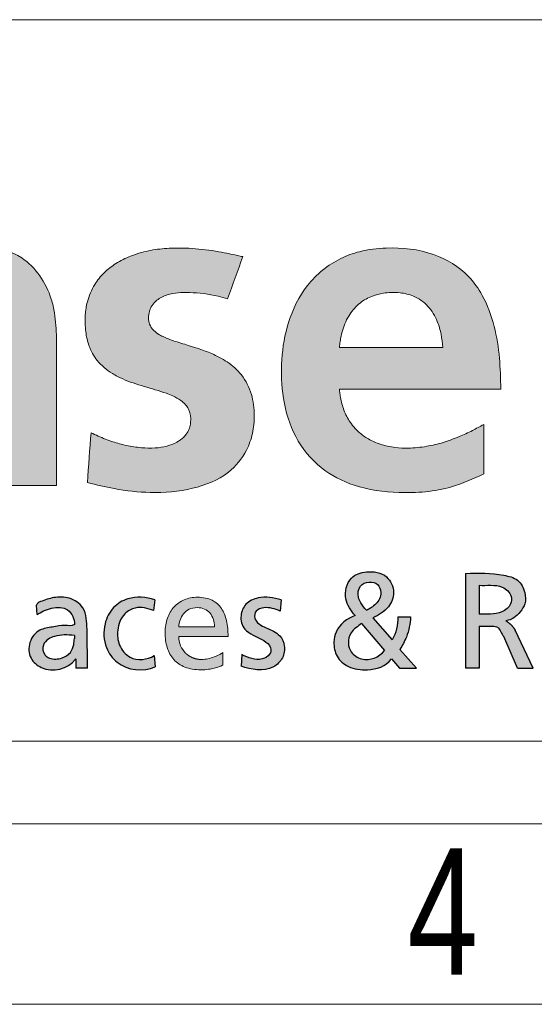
# Model space of a CAD drawing. Header units: millimetres. Extents: x 171540 to 202986, y -160244 to -137782.
# Tile 4 of 12: x 193469 to 194251, y -160244 to -158749. Entities that reach past the tile are written whole.
import ezdxf

# ---------------------------------------------------------------- set-up
doc = ezdxf.new("R2010")
doc.units = ezdxf.units.MM
doc.header["$LTSCALE"] = 0.25
doc.layers.add('FORMAT', color=7, linetype='Continuous')
doc.styles.add('SLDTEXTSTYLE3', font='TXT', dxfattribs={"width": 0.75})

# ---------------------------------------------------------------- blocks, each defined once
blk = doc.blocks.new('cajetin')
at = {"color": 7, "linetype": 'Continuous', "lineweight": 18}
for p, q in [((853.5, 7.5), (7.5, 7.5)), ((861, 0), (0, 0))]:
    blk.add_line(p, q, dxfattribs=at)
at = {"color": 7, "linetype": 'Continuous', "lineweight": 0, "insert": (618.007, 6.489), "char_height": 5.25, "attachment_point": 2, "style": 'SLDTEXTSTYLE3'}
blk.add_mtext('4', dxfattribs=at)
blk = doc.blocks.new('LOGO_sombreado')
at = {"linetype": 'Continuous'}
h = blk.add_hatch(color=7, dxfattribs=at)
edge = h.paths.add_edge_path(flags=0)
edge.add_line((6.332, 7.108), (8.019, 7.108))
edge.add_line((8.019, 7.108), (8.019, 10.269))
edge.add_spline(control_points=[(8.019, 10.269), (8.019, 10.295), (8.02, 10.385), (8.031, 10.613), (8.076, 10.964), (8.182, 11.4), (8.354, 11.77), (8.558, 12.031), (8.76, 12.206), (9.011, 12.341), (9.31, 12.411), (9.596, 12.416), (9.859, 12.375), (10.128, 12.261), (10.314, 12.067), (10.432, 11.851), (10.51, 11.636), (10.565, 11.361), (10.591, 11.074), (10.599, 10.796), (10.599, 10.621), (10.599, 10.529)], knot_values=[0, 0, 0, 0, 0.014108, 0.050137, 0.12665, 0.210017, 0.297932, 0.350316, 0.392835, 0.445136, 0.506872, 0.560743, 0.603219, 0.653697, 0.720022, 0.747327, 0.789984, 0.846083, 0.902618, 0.949361, 1, 1, 1, 1], weights=[1, 1, 1, 1, 1, 1, 1, 1, 1, 1, 1, 1, 1, 1, 1, 1, 1, 1, 1, 1, 1, 1], degree=3, periodic=0)
edge.add_line((10.599, 10.529), (10.599, 7.09))
edge.add_line((10.599, 7.09), (12.28, 7.09))
edge.add_line((12.28, 7.09), (12.28, 11.178))
edge.add_spline(control_points=[(12.28, 11.178), (12.27, 11.411), (12.255, 11.775), (12.069, 12.584), (11.505, 13.452), (10.243, 13.792), (9.032, 13.667), (8.263, 13.102), (7.995, 12.74), (7.955, 12.686)], knot_values=[4, 4, 4, 4, 4.111727, 4.175295, 4.401008, 4.562165, 4.782362, 4.967907, 5, 5, 5, 5], weights=[1, 1, 1, 1, 1, 1, 1, 1, 1, 1], degree=3, periodic=0)
edge.add_line((7.955, 12.686), (7.933, 12.686))
edge.add_line((7.933, 12.686), (7.933, 13.567))
edge.add_line((7.933, 13.567), (6.332, 13.567))
edge.add_line((6.332, 13.567), (6.332, 7.108))
h = blk.add_hatch(color=7, dxfattribs=at)
edge = h.paths.add_edge_path(flags=0)
edge.add_spline(control_points=[(13.137, 7.167), (13.385, 7.107), (13.958, 6.969), (14.94, 6.856), (16.033, 6.948), (17.017, 7.329), (17.536, 7.963), (17.739, 8.529), (17.783, 9.059), (17.719, 9.627), (17.455, 10.158), (17.039, 10.522), (16.498, 10.799), (15.95, 10.966), (15.459, 11.117), (15.166, 11.241), (14.968, 11.379), (14.851, 11.544), (14.827, 11.735), (14.852, 11.914), (14.927, 12.086), (15.088, 12.259), (15.44, 12.427), (16.031, 12.453), (16.593, 12.386), (16.937, 12.287), (17.024, 12.262)], knot_values=[2, 2, 2, 2, 2.059912, 2.138972, 2.231529, 2.317091, 2.37896, 2.41776, 2.457291, 2.503214, 2.550983, 2.593172, 2.631209, 2.693415, 2.727668, 2.75244, 2.768008, 2.784005, 2.798244, 2.812447, 2.826168, 2.841745, 2.867174, 2.915736, 2.97856, 3, 3, 3, 3], weights=[1, 1, 1, 1, 1, 1, 1, 1, 1, 1, 1, 1, 1, 1, 1, 1, 1, 1, 1, 1, 1, 1, 1, 1, 1, 1, 1], degree=3, periodic=0)
edge.add_line((17.024, 12.262), (17.451, 13.431))
edge.add_spline(control_points=[(17.451, 13.431), (17.426, 13.436), (17.204, 13.484), (16.739, 13.586), (16.166, 13.656), (15.619, 13.675), (15.148, 13.656), (14.702, 13.572), (14.29, 13.437), (13.932, 13.26), (13.59, 12.994), (13.304, 12.64), (13.133, 12.232), (13.063, 11.783), (13.077, 11.372), (13.17, 10.934), (13.403, 10.512), (13.758, 10.218), (14.206, 9.991), (14.715, 9.826), (15.188, 9.699), (15.527, 9.565), (15.713, 9.465), (15.858, 9.337), (15.94, 9.215), (15.988, 9.093), (16.007, 8.963), (16.003, 8.82), (15.973, 8.677), (15.908, 8.54), (15.794, 8.4), (15.605, 8.267), (15.333, 8.167), (15.001, 8.115), (14.621, 8.128), (14.227, 8.187), (13.825, 8.298), (13.5, 8.424), (13.304, 8.519), (13.238, 8.551)], knot_values=[0, 0, 0, 0, 0.005653, 0.051977, 0.108664, 0.137127, 0.176746, 0.216073, 0.24029, 0.2755, 0.306859, 0.338493, 0.378336, 0.406147, 0.441816, 0.471537, 0.507617, 0.549768, 0.574349, 0.622211, 0.671374, 0.68606, 0.705384, 0.71922, 0.729875, 0.738587, 0.749066, 0.759494, 0.771085, 0.782308, 0.793676, 0.811965, 0.834198, 0.859455, 0.888117, 0.920718, 0.950113, 0.983265, 1, 1, 1, 1], weights=[1, 1, 1, 1, 1, 1, 1, 1, 1, 1, 1, 1, 1, 1, 1, 1, 1, 1, 1, 1, 1, 1, 1, 1, 1, 1, 1, 1, 1, 1, 1, 1, 1, 1, 1, 1, 1, 1, 1, 1], degree=3, periodic=0)
edge.add_line((13.238, 8.551), (13.137, 7.167))
h = blk.add_hatch(color=7, dxfattribs=at)
edge = h.paths.add_edge_path(flags=0)
edge.add_spline(control_points=[(24.607, 9.759), (24.601, 10.047), (24.588, 10.631), (24.448, 11.515), (24.168, 12.294), (23.638, 13.041), (22.71, 13.598), (21.62, 13.711), (20.745, 13.609), (19.957, 13.326), (19.182, 12.69), (18.677, 11.652), (18.495, 10.569), (18.533, 9.483), (18.852, 8.409), (19.558, 7.539), (20.591, 7.007), (21.846, 6.843), (23.097, 6.936), (23.839, 7.273), (24.132, 7.406)], knot_values=[2, 2, 2, 2, 2.046636, 2.094673, 2.144469, 2.179489, 2.241297, 2.312824, 2.353394, 2.38323, 2.447727, 2.509726, 2.566319, 2.624545, 2.684606, 2.744772, 2.800798, 2.868547, 2.948019, 3, 3, 3, 3], weights=[1, 1, 1, 1, 1, 1, 1, 1, 1, 1, 1, 1, 1, 1, 1, 1, 1, 1, 1, 1, 1], degree=3, periodic=0)
edge.add_line((24.132, 7.406), (24.132, 8.777))
edge.add_spline(control_points=[(24.132, 8.777), (24.028, 8.721), (23.807, 8.6), (23.435, 8.427), (23.014, 8.273), (22.54, 8.159), (22.092, 8.115), (21.656, 8.132), (21.279, 8.212), (20.941, 8.36), (20.642, 8.573), (20.397, 8.859), (20.229, 9.21), (20.161, 9.494), (20.136, 9.675), (20.131, 9.74), (20.129, 9.759)], knot_values=[0, 0, 0, 0, 0.070474, 0.150335, 0.244816, 0.33762, 0.440531, 0.512328, 0.597394, 0.66882, 0.731042, 0.815182, 0.890714, 0.961299, 0.988276, 1, 1, 1, 1], weights=[1, 1, 1, 1, 1, 1, 1, 1, 1, 1, 1, 1, 1, 1, 1, 1, 1], degree=3, periodic=0)
edge.add_line((20.129, 9.759), (24.607, 9.759))
edge = h.paths.add_edge_path(flags=0)
edge.add_spline(control_points=[(20.129, 10.916), (20.132, 10.942), (20.14, 11.026), (20.165, 11.19), (20.235, 11.477), (20.391, 11.829), (20.681, 12.156), (21.016, 12.344), (21.316, 12.42), (21.575, 12.442), (21.859, 12.434), (22.229, 12.348), (22.615, 12.076), (22.846, 11.677), (22.962, 11.282), (22.985, 11.037), (22.997, 10.916)], knot_values=[0, 0, 0, 0, 0.017075, 0.053986, 0.106701, 0.206715, 0.298238, 0.38232, 0.449502, 0.495974, 0.549057, 0.631866, 0.736734, 0.842394, 0.921775, 1, 1, 1, 1], weights=[1, 1, 1, 1, 1, 1, 1, 1, 1, 1, 1, 1, 1, 1, 1, 1, 1], degree=3, periodic=0)
edge.add_line((22.997, 10.916), (20.129, 10.916))
h = blk.add_hatch(color=7, dxfattribs=at)
edge = h.paths.add_edge_path(flags=0)
edge.add_spline(control_points=[(21.805, 2.542), (21.877, 2.65), (22.032, 2.933), (22.091, 3.253), (22.106, 3.442)], knot_values=[0, 0, 0, 0, 0.406584, 1, 1, 1, 1], weights=[1, 1, 1, 1, 1], degree=3, periodic=0)
edge.add_line((22.106, 3.442), (21.753, 3.442))
edge.add_spline(control_points=[(21.753, 3.442), (21.738, 3.224), (21.714, 2.996), (21.59, 2.806)], knot_values=[0, 0, 0, 0, 1, 1, 1, 1], weights=[1, 1, 1, 1], degree=3, periodic=0)
edge.add_line((21.59, 2.806), (21.056, 3.416))
edge.add_spline(control_points=[(21.056, 3.416), (21.214, 3.491), (21.504, 3.656), (21.697, 4.136), (21.465, 4.65), (20.916, 4.739), (20.369, 4.557), (20.219, 3.933), (20.454, 3.616), (20.565, 3.48)], knot_values=[0, 0, 0, 0, 0.149056, 0.266726, 0.399788, 0.558687, 0.684958, 0.850933, 1, 1, 1, 1], weights=[1, 1, 1, 1, 1, 1, 1, 1, 1, 1], degree=3, periodic=0)
edge.add_spline(control_points=[(20.565, 3.48), (20.351, 3.402), (20.044, 3.175), (19.957, 2.708), (20.027, 2.325), (20.394, 2.005), (20.984, 1.941), (21.41, 2.066), (21.579, 2.278)], knot_values=[0, 0, 0, 0, 0.228159, 0.320265, 0.448888, 0.585188, 0.757043, 1, 1, 1, 1], weights=[1, 1, 1, 1, 1, 1, 1, 1, 1], degree=3, periodic=0)
edge.add_line((21.579, 2.278), (21.794, 2.023))
edge.add_line((21.794, 2.023), (22.264, 2.023))
edge.add_line((22.264, 2.023), (21.805, 2.542))
edge = h.paths.add_edge_path(flags=0)
edge.add_spline(control_points=[(21.379, 2.516), (21.241, 2.32), (20.849, 2.173), (20.447, 2.429), (20.35, 2.727), (20.435, 3.053), (20.644, 3.184), (20.746, 3.258)], knot_values=[0, 0, 0, 0, 0.353961, 0.529275, 0.654151, 0.803452, 1, 1, 1, 1], weights=[1, 1, 1, 1, 1, 1, 1, 1], degree=3, periodic=0)
edge.add_line((20.746, 3.258), (21.379, 2.516))
edge = h.paths.add_edge_path(flags=0)
edge.add_spline(control_points=[(20.882, 3.627), (20.825, 3.692), (20.729, 3.799), (20.626, 4.026), (20.663, 4.316), (20.943, 4.441), (21.215, 4.374), (21.318, 4.079), (21.195, 3.83), (21.055, 3.731), (21.011, 3.7)], knot_values=[0, 0, 0, 0, 0.128724, 0.214581, 0.370379, 0.502958, 0.626652, 0.74441, 0.917822, 1, 1, 1, 1], weights=[1, 1, 1, 1, 1, 1, 1, 1, 1, 1, 1], degree=3, periodic=0)
edge.add_spline(control_points=[(21.011, 3.7), (20.949, 3.659), (20.882, 3.627)], knot_values=[0, 0, 0, 1, 1, 1], weights=[1, 1, 1], degree=2, periodic=0)
h = blk.add_hatch(color=7, dxfattribs=at)
edge = h.paths.add_edge_path(flags=0)
edge.add_line((24.009, 3.188), (24.368, 3.188))
edge.add_spline(control_points=[(24.368, 3.188), (24.434, 3.188), (24.572, 3.168), (24.627, 2.966), (24.687, 2.902)], knot_values=[0, 0, 0, 0, 0.33336, 1, 1, 1, 1], weights=[1, 1, 1, 1, 1], degree=3, periodic=0)
edge.add_line((24.687, 2.902), (25.075, 2.023))
edge.add_line((25.075, 2.023), (25.506, 2.023))
edge.add_line((25.506, 2.023), (25.008, 3.072))
edge.add_spline(control_points=[(25.008, 3.072), (24.912, 3.24), (24.747, 3.339)], knot_values=[0, 0, 0, 1, 1, 1], weights=[1, 1, 1], degree=2, periodic=0)
edge.add_spline(control_points=[(24.747, 3.339), (24.917, 3.354), (25.111, 3.514), (25.31, 3.816), (25.289, 4.15), (25.107, 4.513), (24.457, 4.653), (23.998, 4.672), (23.631, 4.651)], knot_values=[0, 0, 0, 0, 0.16441, 0.25248, 0.360343, 0.494705, 0.636227, 1, 1, 1, 1], weights=[1, 1, 1, 1, 1, 1, 1, 1, 1], degree=3, periodic=0)
edge.add_line((23.631, 4.651), (23.631, 2.023))
edge.add_line((23.631, 2.023), (24.009, 2.021))
edge.add_line((24.009, 2.021), (24.009, 3.188))
edge = h.paths.add_edge_path(flags=0)
edge.add_line((24.009, 3.519), (24.009, 4.32))
edge.add_spline(control_points=[(24.009, 4.32), (24.215, 4.303), (24.575, 4.384), (24.917, 4.072), (24.901, 3.748), (24.548, 3.487), (24.217, 3.519), (24.009, 3.519)], knot_values=[0, 0, 0, 0, 0.297889, 0.459423, 0.55577, 0.708639, 1, 1, 1, 1], weights=[1, 1, 1, 1, 1, 1, 1, 1], degree=3, periodic=0)
h = blk.add_hatch(color=7, dxfattribs=at)
edge = h.paths.add_edge_path(flags=0)
edge.add_spline(control_points=[(12.776, 3.232), (12.697, 3.183), (12.484, 3.232), (12.167, 3.156), (11.773, 3.111), (11.49, 2.752), (11.514, 2.287), (12.023, 1.86), (12.597, 1.99), (12.807, 2.27)], knot_values=[0, 0, 0, 0, 0.079966, 0.190057, 0.300094, 0.432511, 0.566689, 0.684622, 1, 1, 1, 1], weights=[1, 1, 1, 1, 1, 1, 1, 1, 1, 1], degree=3, periodic=0)
edge.add_spline(control_points=[(12.807, 2.27), (12.817, 2.296), (12.814, 2.27)], knot_values=[0, 0, 0, 1, 1, 1], weights=[1, 1, 1], degree=2, periodic=0)
edge.add_line((12.814, 2.27), (12.814, 2.023))
edge.add_line((12.814, 2.023), (13.139, 2.023))
edge.add_line((13.139, 2.023), (13.128, 3.106))
edge.add_spline(control_points=[(13.128, 3.106), (13.12, 3.292), (13.119, 3.706), (12.65, 4), (12.214, 4.002), (11.911, 3.898), (11.743, 3.828), (11.727, 3.77)], knot_values=[0, 0, 0, 0, 0.300445, 0.525135, 0.737289, 0.925487, 1, 1, 1, 1], weights=[1, 1, 1, 1, 1, 1, 1, 1], degree=3, periodic=0)
edge.add_line((11.727, 3.77), (11.744, 3.507))
edge.add_spline(control_points=[(11.744, 3.507), (11.927, 3.643), (12.567, 3.881), (12.789, 3.381), (12.776, 3.232)], knot_values=[0, 0, 0, 0, 0.658996, 1, 1, 1, 1], weights=[1, 1, 1, 1, 1], degree=3, periodic=0)
edge = h.paths.add_edge_path(flags=0)
edge.add_spline(control_points=[(12.776, 2.849), (12.772, 2.793), (12.762, 2.658), (12.682, 2.43), (12.419, 2.275), (12.142, 2.255), (11.913, 2.398), (11.87, 2.662), (12.044, 2.834), (12.252, 2.921), (12.499, 2.953), (12.683, 2.938), (12.776, 2.931)], knot_values=[0, 0, 0, 0, 0.068904, 0.168815, 0.283862, 0.42722, 0.488917, 0.605379, 0.695962, 0.771545, 0.884045, 1, 1, 1, 1], weights=[1, 1, 1, 1, 1, 1, 1, 1, 1, 1, 1, 1, 1], degree=3, periodic=0)
edge.add_line((12.776, 2.931), (12.776, 2.849))
h = blk.add_hatch(color=7, dxfattribs=at)
edge = h.paths.add_edge_path(flags=0)
edge.add_arc((16.302, 2.904), 0.641, 248.0344, 270.0503, ccw=False)
edge.add_spline(control_points=[(16.062, 2.31), (15.987, 2.34), (15.919, 2.385), (15.86, 2.441)], knot_values=[23.38427, 23.38427, 23.38427, 23.38427, 23.767925, 23.767925, 23.767925, 23.767925], weights=[1, 0.987772, 0.987772, 1], degree=3, periodic=0)
edge.add_arc((16.291, 2.885), 0.618, 203.0224, 225.9221, ccw=False)
edge.add_spline(control_points=[(15.721, 2.643), (15.688, 2.721), (15.67, 2.809), (15.67, 2.904)], knot_values=[0, 0, 0, 0, 1, 1, 1, 1], weights=[1, 1, 1, 1], degree=3, periodic=0)
edge.add_line((15.67, 2.904), (17.041, 2.904))
edge.add_spline(control_points=[(17.041, 2.904), (17.041, 3.058), (17.028, 3.203), (16.998, 3.334)], knot_values=[2, 2, 2, 2, 3, 3, 3, 3], weights=[1, 1, 1, 1], degree=3, periodic=0)
edge.add_spline(control_points=[(16.998, 3.334), (16.969, 3.464), (16.923, 3.581), (16.857, 3.678)], knot_values=[3, 3, 3, 3, 4, 4, 4, 4], weights=[1, 1, 1, 1], degree=3, periodic=0)
edge.add_spline(control_points=[(16.857, 3.678), (16.791, 3.774), (16.705, 3.852), (16.596, 3.905)], knot_values=[4, 4, 4, 4, 5, 5, 5, 5], weights=[1, 1, 1, 1], degree=3, periodic=0)
edge.add_spline(control_points=[(16.596, 3.905), (16.486, 3.959), (16.353, 3.988), (16.193, 3.988), (16.058, 3.988), (15.934, 3.963), (15.824, 3.916)], knot_values=[5, 5, 5, 5, 6, 6, 6, 7, 7, 7, 7], weights=[1, 1, 1, 1, 1, 1, 1], degree=3, periodic=0)
edge.add_spline(control_points=[(15.824, 3.916), (15.714, 3.87), (15.619, 3.802), (15.54, 3.716)], knot_values=[7, 7, 7, 7, 8, 8, 8, 8], weights=[1, 1, 1, 1], degree=3, periodic=0)
edge.add_spline(control_points=[(15.54, 3.716), (15.462, 3.63), (15.4, 3.526), (15.358, 3.409)], knot_values=[8, 8, 8, 8, 9, 9, 9, 9], weights=[1, 1, 1, 1], degree=3, periodic=0)
edge.add_spline(control_points=[(15.358, 3.409), (15.316, 3.291), (15.294, 3.159), (15.294, 3.017), (15.294, 2.86), (15.313, 2.717), (15.353, 2.591)], knot_values=[9, 9, 9, 9, 10, 10, 10, 11, 11, 11, 11], weights=[1, 1, 1, 1, 1, 1, 1], degree=3, periodic=0)
edge.add_spline(control_points=[(15.353, 2.591), (15.393, 2.464), (15.453, 2.353), (15.535, 2.262)], knot_values=[11, 11, 11, 11, 12, 12, 12, 12], weights=[1, 1, 1, 1], degree=3, periodic=0)
edge.add_spline(control_points=[(15.535, 2.262), (15.616, 2.172), (15.719, 2.1), (15.844, 2.052)], knot_values=[12, 12, 12, 12, 13, 13, 13, 13], weights=[1, 1, 1, 1], degree=3, periodic=0)
edge.add_spline(control_points=[(15.844, 2.052), (15.97, 2.003), (16.117, 1.977), (16.287, 1.977), (16.366, 1.977), (16.436, 1.982), (16.497, 1.99)], knot_values=[13, 13, 13, 13, 14, 14, 14, 15, 15, 15, 15], weights=[1, 1, 1, 1, 1, 1, 1], degree=3, periodic=0)
edge.add_spline(control_points=[(16.497, 1.99), (16.558, 1.998), (16.611, 2.009), (16.659, 2.021)], knot_values=[15, 15, 15, 15, 16, 16, 16, 16], weights=[1, 1, 1, 1], degree=3, periodic=0)
edge.add_spline(control_points=[(16.659, 2.021), (16.706, 2.033), (16.748, 2.047), (16.787, 2.061)], knot_values=[16, 16, 16, 16, 17, 17, 17, 17], weights=[1, 1, 1, 1], degree=3, periodic=0)
edge.add_spline(control_points=[(16.787, 2.061), (16.825, 2.075), (16.86, 2.089), (16.894, 2.101)], knot_values=[17, 17, 17, 17, 18, 18, 18, 18], weights=[1, 1, 1, 1], degree=3, periodic=0)
edge.add_line((16.894, 2.101), (16.894, 2.455))
edge.add_spline(control_points=[(16.894, 2.455), (16.872, 2.437), (16.839, 2.417), (16.798, 2.395)], knot_values=[19.00002, 19.00002, 19.00002, 19.00002, 20.00002, 20.00002, 20.00002, 20.00002], weights=[1, 1, 1, 1], degree=3, periodic=0)
edge.add_spline(control_points=[(16.798, 2.395), (16.757, 2.374), (16.707, 2.352), (16.653, 2.333)], knot_values=[20.00002, 20.00002, 20.00002, 20.00002, 21.00002, 21.00002, 21.00002, 21.00002], weights=[1, 1, 1, 1], degree=3, periodic=0)
edge.add_spline(control_points=[(16.653, 2.333), (16.599, 2.313), (16.541, 2.296), (16.481, 2.283)], knot_values=[21.00002, 21.00002, 21.00002, 21.00002, 22.00002, 22.00002, 22.00002, 22.00002], weights=[1, 1, 1, 1], degree=3, periodic=0)
edge.add_spline(control_points=[(16.481, 2.283), (16.422, 2.271), (16.361, 2.263), (16.303, 2.263)], knot_values=[22.00002, 22.00002, 22.00002, 22.00002, 23.00002, 23.00002, 23.00002, 23.00002], weights=[1, 1, 1, 1], degree=3, periodic=0)
edge = h.paths.add_edge_path(flags=0)
edge.add_spline(control_points=[(15.67, 3.167), (15.676, 3.229), (15.69, 3.294), (15.713, 3.356)], knot_values=[8, 8, 8, 8, 9, 9, 9, 9], weights=[1, 1, 1, 1], degree=3, periodic=0)
edge.add_spline(control_points=[(15.713, 3.356), (15.735, 3.418), (15.766, 3.477), (15.808, 3.528)], knot_values=[9, 9, 9, 9, 10, 10, 10, 10], weights=[1, 1, 1, 1], degree=3, periodic=0)
edge.add_spline(control_points=[(15.808, 3.528), (15.849, 3.579), (15.9, 3.623), (15.963, 3.654)], knot_values=[0, 0, 0, 0, 1, 1, 1, 1], weights=[1, 1, 1, 1], degree=3, periodic=0)
edge.add_spline(control_points=[(15.963, 3.654), (16.025, 3.685), (16.099, 3.702), (16.186, 3.702), (16.262, 3.702), (16.33, 3.687), (16.389, 3.66)], knot_values=[1, 1, 1, 1, 2, 2, 2, 3, 3, 3, 3], weights=[1, 1, 1, 1, 1, 1, 1], degree=3, periodic=0)
edge.add_spline(control_points=[(16.389, 3.66), (16.449, 3.633), (16.499, 3.594), (16.54, 3.545)], knot_values=[3, 3, 3, 3, 4, 4, 4, 4], weights=[1, 1, 1, 1], degree=3, periodic=0)
edge.add_spline(control_points=[(16.54, 3.545), (16.58, 3.497), (16.612, 3.439), (16.633, 3.375)], knot_values=[4, 4, 4, 4, 5, 5, 5, 5], weights=[1, 1, 1, 1], degree=3, periodic=0)
edge.add_spline(control_points=[(16.633, 3.375), (16.654, 3.311), (16.665, 3.241), (16.665, 3.167)], knot_values=[5, 5, 5, 5, 6, 6, 6, 6], weights=[1, 1, 1, 1], degree=3, periodic=0)
edge.add_line((16.665, 3.167), (16.416, 3.167))
edge.add_line((16.416, 3.167), (15.67, 3.167))
h = blk.add_hatch(color=7, dxfattribs=at)
edge = h.paths.add_edge_path(flags=0)
edge.add_arc((16.302, 2.904), 0.641, 248.0344, 270.0503, ccw=False)
edge.add_spline(control_points=[(16.062, 2.31), (15.987, 2.34), (15.919, 2.385), (15.86, 2.441)], knot_values=[23.38427, 23.38427, 23.38427, 23.38427, 23.767925, 23.767925, 23.767925, 23.767925], weights=[1, 0.987772, 0.987772, 1], degree=3, periodic=0)
edge.add_arc((16.291, 2.885), 0.618, 203.0224, 225.9221, ccw=False)
edge.add_spline(control_points=[(15.721, 2.643), (15.688, 2.721), (15.67, 2.809), (15.67, 2.904)], knot_values=[0, 0, 0, 0, 1, 1, 1, 1], weights=[1, 1, 1, 1], degree=3, periodic=0)
edge.add_line((15.67, 2.904), (17.041, 2.904))
edge.add_spline(control_points=[(17.041, 2.904), (17.041, 3.058), (17.028, 3.203), (16.998, 3.334)], knot_values=[2, 2, 2, 2, 3, 3, 3, 3], weights=[1, 1, 1, 1], degree=3, periodic=0)
edge.add_spline(control_points=[(16.998, 3.334), (16.969, 3.464), (16.923, 3.581), (16.857, 3.678)], knot_values=[3, 3, 3, 3, 4, 4, 4, 4], weights=[1, 1, 1, 1], degree=3, periodic=0)
edge.add_spline(control_points=[(16.857, 3.678), (16.791, 3.774), (16.705, 3.852), (16.596, 3.905)], knot_values=[4, 4, 4, 4, 5, 5, 5, 5], weights=[1, 1, 1, 1], degree=3, periodic=0)
edge.add_spline(control_points=[(16.596, 3.905), (16.486, 3.959), (16.353, 3.988), (16.193, 3.988), (16.058, 3.988), (15.934, 3.963), (15.824, 3.916)], knot_values=[5, 5, 5, 5, 6, 6, 6, 7, 7, 7, 7], weights=[1, 1, 1, 1, 1, 1, 1], degree=3, periodic=0)
edge.add_spline(control_points=[(15.824, 3.916), (15.714, 3.87), (15.619, 3.802), (15.54, 3.716)], knot_values=[7, 7, 7, 7, 8, 8, 8, 8], weights=[1, 1, 1, 1], degree=3, periodic=0)
edge.add_spline(control_points=[(15.54, 3.716), (15.462, 3.63), (15.4, 3.526), (15.358, 3.409)], knot_values=[8, 8, 8, 8, 9, 9, 9, 9], weights=[1, 1, 1, 1], degree=3, periodic=0)
edge.add_spline(control_points=[(15.358, 3.409), (15.316, 3.291), (15.294, 3.159), (15.294, 3.017), (15.294, 2.86), (15.313, 2.717), (15.353, 2.591)], knot_values=[9, 9, 9, 9, 10, 10, 10, 11, 11, 11, 11], weights=[1, 1, 1, 1, 1, 1, 1], degree=3, periodic=0)
edge.add_spline(control_points=[(15.353, 2.591), (15.393, 2.464), (15.453, 2.353), (15.535, 2.262)], knot_values=[11, 11, 11, 11, 12, 12, 12, 12], weights=[1, 1, 1, 1], degree=3, periodic=0)
edge.add_spline(control_points=[(15.535, 2.262), (15.616, 2.172), (15.719, 2.1), (15.844, 2.052)], knot_values=[12, 12, 12, 12, 13, 13, 13, 13], weights=[1, 1, 1, 1], degree=3, periodic=0)
edge.add_spline(control_points=[(15.844, 2.052), (15.97, 2.003), (16.117, 1.977), (16.287, 1.977), (16.366, 1.977), (16.436, 1.982), (16.497, 1.99)], knot_values=[13, 13, 13, 13, 14, 14, 14, 15, 15, 15, 15], weights=[1, 1, 1, 1, 1, 1, 1], degree=3, periodic=0)
edge.add_spline(control_points=[(16.497, 1.99), (16.558, 1.998), (16.611, 2.009), (16.659, 2.021)], knot_values=[15, 15, 15, 15, 16, 16, 16, 16], weights=[1, 1, 1, 1], degree=3, periodic=0)
edge.add_spline(control_points=[(16.659, 2.021), (16.706, 2.033), (16.748, 2.047), (16.787, 2.061)], knot_values=[16, 16, 16, 16, 17, 17, 17, 17], weights=[1, 1, 1, 1], degree=3, periodic=0)
edge.add_spline(control_points=[(16.787, 2.061), (16.825, 2.075), (16.86, 2.089), (16.894, 2.101)], knot_values=[17, 17, 17, 17, 18, 18, 18, 18], weights=[1, 1, 1, 1], degree=3, periodic=0)
edge.add_line((16.894, 2.101), (16.894, 2.455))
edge.add_spline(control_points=[(16.894, 2.455), (16.872, 2.437), (16.839, 2.417), (16.798, 2.395)], knot_values=[19.00002, 19.00002, 19.00002, 19.00002, 20.00002, 20.00002, 20.00002, 20.00002], weights=[1, 1, 1, 1], degree=3, periodic=0)
edge.add_spline(control_points=[(16.798, 2.395), (16.757, 2.374), (16.707, 2.352), (16.653, 2.333)], knot_values=[20.00002, 20.00002, 20.00002, 20.00002, 21.00002, 21.00002, 21.00002, 21.00002], weights=[1, 1, 1, 1], degree=3, periodic=0)
edge.add_spline(control_points=[(16.653, 2.333), (16.599, 2.313), (16.541, 2.296), (16.481, 2.283)], knot_values=[21.00002, 21.00002, 21.00002, 21.00002, 22.00002, 22.00002, 22.00002, 22.00002], weights=[1, 1, 1, 1], degree=3, periodic=0)
edge.add_spline(control_points=[(16.481, 2.283), (16.422, 2.271), (16.361, 2.263), (16.303, 2.263)], knot_values=[22.00002, 22.00002, 22.00002, 22.00002, 23.00002, 23.00002, 23.00002, 23.00002], weights=[1, 1, 1, 1], degree=3, periodic=0)
edge = h.paths.add_edge_path(flags=0)
edge.add_spline(control_points=[(15.67, 3.167), (15.676, 3.229), (15.69, 3.294), (15.713, 3.356)], knot_values=[8, 8, 8, 8, 9, 9, 9, 9], weights=[1, 1, 1, 1], degree=3, periodic=0)
edge.add_spline(control_points=[(15.713, 3.356), (15.735, 3.418), (15.766, 3.477), (15.808, 3.528)], knot_values=[9, 9, 9, 9, 10, 10, 10, 10], weights=[1, 1, 1, 1], degree=3, periodic=0)
edge.add_spline(control_points=[(15.808, 3.528), (15.849, 3.579), (15.9, 3.623), (15.963, 3.654)], knot_values=[0, 0, 0, 0, 1, 1, 1, 1], weights=[1, 1, 1, 1], degree=3, periodic=0)
edge.add_spline(control_points=[(15.963, 3.654), (16.025, 3.685), (16.099, 3.702), (16.186, 3.702), (16.262, 3.702), (16.33, 3.687), (16.389, 3.66)], knot_values=[1, 1, 1, 1, 2, 2, 2, 3, 3, 3, 3], weights=[1, 1, 1, 1, 1, 1, 1], degree=3, periodic=0)
edge.add_spline(control_points=[(16.389, 3.66), (16.449, 3.633), (16.499, 3.594), (16.54, 3.545)], knot_values=[3, 3, 3, 3, 4, 4, 4, 4], weights=[1, 1, 1, 1], degree=3, periodic=0)
edge.add_spline(control_points=[(16.54, 3.545), (16.58, 3.497), (16.612, 3.439), (16.633, 3.375)], knot_values=[4, 4, 4, 4, 5, 5, 5, 5], weights=[1, 1, 1, 1], degree=3, periodic=0)
edge.add_spline(control_points=[(16.633, 3.375), (16.654, 3.311), (16.665, 3.241), (16.665, 3.167)], knot_values=[5, 5, 5, 5, 6, 6, 6, 6], weights=[1, 1, 1, 1], degree=3, periodic=0)
edge.add_line((16.665, 3.167), (16.416, 3.167))
edge.add_line((16.416, 3.167), (15.67, 3.167))
at = {"layer": 'FORMAT'}
h = blk.add_hatch(color=256, dxfattribs=at)
edge = h.paths.add_edge_path(flags=0)
edge.add_spline(control_points=[(14.994, 2.372), (14.803, 2.254), (14.35, 2.197), (13.993, 2.642), (13.945, 3.102), (14.101, 3.522), (14.519, 3.756), (14.818, 3.682), (14.975, 3.62)], knot_values=[0, 0, 0, 0, 0.239736, 0.392762, 0.535377, 0.707741, 0.820778, 1, 1, 1, 1], weights=[1, 1, 1, 1, 1, 1, 1, 1, 1], degree=3, periodic=0)
edge.add_line((14.975, 3.62), (15.005, 3.913))
edge.add_spline(control_points=[(15.005, 3.913), (14.769, 3.994), (14.338, 4.032), (13.818, 3.724), (13.565, 3.214), (13.598, 2.624), (14.052, 1.977), (14.687, 1.916), (15.02, 2.056)], knot_values=[0, 0, 0, 0, 0.189442, 0.304437, 0.433405, 0.598153, 0.723513, 1, 1, 1, 1], weights=[1, 1, 1, 1, 1, 1, 1, 1, 1], degree=3, periodic=0)
edge.add_line((15.02, 2.056), (14.994, 2.372))
h = blk.add_hatch(color=256, dxfattribs=at)
edge = h.paths.add_edge_path(flags=0)
edge.add_spline(control_points=[(17.406, 2.082), (17.67, 1.976), (18.168, 1.89), (18.58, 2.287), (18.633, 2.636), (18.51, 2.915), (18.237, 3.101), (17.959, 3.176), (17.744, 3.396), (17.801, 3.642), (18.119, 3.739), (18.341, 3.665), (18.483, 3.605)], knot_values=[0, 0, 0, 0, 0.248617, 0.344888, 0.437274, 0.52019, 0.579843, 0.701279, 0.755995, 0.810863, 0.873582, 1, 1, 1, 1], weights=[1, 1, 1, 1, 1, 1, 1, 1, 1, 1, 1, 1, 1], degree=3, periodic=0)
edge.add_line((18.483, 3.605), (18.513, 3.913))
edge.add_spline(control_points=[(18.513, 3.913), (18.308, 3.976), (17.958, 4.038), (17.513, 3.834), (17.355, 3.47), (17.45, 3.102), (17.75, 2.92), (18.012, 2.811), (18.253, 2.636), (18.212, 2.369), (17.877, 2.197), (17.593, 2.312), (17.425, 2.399)], knot_values=[0, 0, 0, 0, 0.176891, 0.280108, 0.37368, 0.479975, 0.558482, 0.648472, 0.722992, 0.773462, 0.839493, 1, 1, 1, 1], weights=[1, 1, 1, 1, 1, 1, 1, 1, 1, 1, 1, 1, 1], degree=3, periodic=0)
edge.add_line((17.425, 2.399), (17.406, 2.082))
at = {"color": 7, "linetype": 'Continuous', "lineweight": 18}
for p, q in [((0, 20), (72.5, 20)), ((16.665, 3.167), (16.416, 3.167)), ((0, 0), (72.5, 0))]:
    blk.add_line(p, q, dxfattribs=at)
blk.add_arc((16.291, 2.885), 0.618, 203.0224, 225.9221, dxfattribs=at)
at = {"color": 8, "linetype": 'Continuous', "lineweight": 0}
for points, knots in [([(12.28, 11.178), (12.27, 11.411), (12.255, 11.775), (12.069, 12.584), (11.505, 13.452), (10.243, 13.792), (9.032, 13.667), (8.263, 13.102), (7.995, 12.74), (7.955, 12.686)], [4, 4, 4, 4, 4.111727, 4.175295, 4.401008, 4.562165, 4.782362, 4.967907, 5, 5, 5, 5]), ([(17.451, 13.431), (17.426, 13.436), (17.204, 13.484), (16.739, 13.586), (16.166, 13.656), (15.619, 13.675), (15.148, 13.656), (14.702, 13.572), (14.29, 13.437), (13.932, 13.26), (13.59, 12.994), (13.304, 12.64), (13.133, 12.232), (13.063, 11.783), (13.077, 11.372), (13.17, 10.934), (13.403, 10.512), (13.758, 10.218), (14.206, 9.991), (14.715, 9.826), (15.188, 9.699), (15.527, 9.565), (15.713, 9.465), (15.858, 9.337), (15.94, 9.215), (15.988, 9.093), (16.007, 8.963), (16.003, 8.82), (15.973, 8.677), (15.908, 8.54), (15.794, 8.4), (15.605, 8.267), (15.333, 8.167), (15.001, 8.115), (14.621, 8.128), (14.227, 8.187), (13.825, 8.298), (13.5, 8.424), (13.304, 8.519), (13.238, 8.551)], [0, 0, 0, 0, 0.005653, 0.051977, 0.108664, 0.137127, 0.176746, 0.216073, 0.24029, 0.2755, 0.306859, 0.338493, 0.378336, 0.406147, 0.441816, 0.471537, 0.507617, 0.549768, 0.574349, 0.622211, 0.671374, 0.68606, 0.705384, 0.71922, 0.729875, 0.738587, 0.749066, 0.759494, 0.771085, 0.782308, 0.793676, 0.811965, 0.834198, 0.859455, 0.888117, 0.920718, 0.950113, 0.983265, 1, 1, 1, 1]), ([(24.607, 9.759), (24.601, 10.047), (24.588, 10.631), (24.448, 11.515), (24.168, 12.294), (23.638, 13.041), (22.71, 13.598), (21.62, 13.711), (20.745, 13.609), (19.957, 13.326), (19.182, 12.69), (18.677, 11.652), (18.495, 10.569), (18.533, 9.483), (18.852, 8.409), (19.558, 7.539), (20.591, 7.007), (21.846, 6.843), (23.097, 6.936), (23.839, 7.273), (24.132, 7.406)], [2, 2, 2, 2, 2.046636, 2.094673, 2.144469, 2.179489, 2.241297, 2.312824, 2.353394, 2.38323, 2.447727, 2.509726, 2.566319, 2.624545, 2.684606, 2.744772, 2.800798, 2.868547, 2.948019, 3, 3, 3, 3]), ([(13.137, 7.167), (13.385, 7.107), (13.958, 6.969), (14.94, 6.856), (16.033, 6.948), (17.017, 7.329), (17.536, 7.963), (17.739, 8.529), (17.783, 9.059), (17.719, 9.627), (17.455, 10.158), (17.039, 10.522), (16.498, 10.799), (15.95, 10.966), (15.459, 11.117), (15.166, 11.241), (14.968, 11.379), (14.851, 11.544), (14.827, 11.735), (14.852, 11.914), (14.927, 12.086), (15.088, 12.259), (15.44, 12.427), (16.031, 12.453), (16.593, 12.386), (16.937, 12.287), (17.024, 12.262)], [2, 2, 2, 2, 2.059912, 2.138972, 2.231529, 2.317091, 2.37896, 2.41776, 2.457291, 2.503214, 2.550983, 2.593172, 2.631209, 2.693415, 2.727668, 2.75244, 2.768008, 2.784005, 2.798244, 2.812447, 2.826168, 2.841745, 2.867174, 2.915736, 2.97856, 3, 3, 3, 3]), ([(20.129, 10.916), (20.132, 10.942), (20.14, 11.026), (20.165, 11.19), (20.235, 11.477), (20.391, 11.829), (20.681, 12.156), (21.016, 12.344), (21.316, 12.42), (21.575, 12.442), (21.859, 12.434), (22.229, 12.348), (22.615, 12.076), (22.846, 11.677), (22.962, 11.282), (22.985, 11.037), (22.997, 10.916)], [0, 0, 0, 0, 0.017075, 0.053986, 0.106701, 0.206715, 0.298238, 0.38232, 0.449502, 0.495974, 0.549057, 0.631866, 0.736734, 0.842394, 0.921775, 1, 1, 1, 1]), ([(24.132, 8.777), (24.028, 8.721), (23.807, 8.6), (23.435, 8.427), (23.014, 8.273), (22.54, 8.159), (22.092, 8.115), (21.656, 8.132), (21.279, 8.212), (20.941, 8.36), (20.642, 8.573), (20.397, 8.859), (20.229, 9.21), (20.161, 9.494), (20.136, 9.675), (20.131, 9.74), (20.129, 9.759)], [0, 0, 0, 0, 0.070474, 0.150335, 0.244816, 0.33762, 0.440531, 0.512328, 0.597394, 0.66882, 0.731042, 0.815182, 0.890714, 0.961299, 0.988276, 1, 1, 1, 1]), ([(16.596, 3.905), (16.486, 3.959), (16.353, 3.988), (16.193, 3.988), (16.058, 3.988), (15.934, 3.963), (15.824, 3.916)], [5, 5, 5, 5, 6, 6, 6, 7, 7, 7, 7]), ([(15.963, 3.654), (16.025, 3.685), (16.099, 3.702), (16.186, 3.702), (16.262, 3.702), (16.33, 3.687), (16.389, 3.66)], [1, 1, 1, 1, 2, 2, 2, 3, 3, 3, 3]), ([(15.358, 3.409), (15.316, 3.291), (15.294, 3.159), (15.294, 3.017), (15.294, 2.86), (15.313, 2.717), (15.353, 2.591)], [9, 9, 9, 9, 10, 10, 10, 11, 11, 11, 11]), ([(15.844, 2.052), (15.97, 2.003), (16.117, 1.977), (16.287, 1.977), (16.366, 1.977), (16.436, 1.982), (16.497, 1.99)], [13, 13, 13, 13, 14, 14, 14, 15, 15, 15, 15])]:
    blk.add_open_spline(points, degree=3, knots=knots, dxfattribs=at)
for points in [[(17.024, 12.262), (17.167, 12.652), (17.309, 13.041), (17.451, 13.431)], [(12.28, 7.09), (12.28, 8.453), (12.28, 9.815), (12.28, 11.178)], [(22.997, 10.916), (22.041, 10.916), (21.085, 10.916), (20.129, 10.916)], [(20.129, 9.759), (21.622, 9.759), (23.115, 9.759), (24.607, 9.759)], [(24.132, 7.406), (24.132, 7.863), (24.132, 8.32), (24.132, 8.777)], [(13.238, 8.551), (13.204, 8.09), (13.171, 7.628), (13.137, 7.167)], [(10.599, 7.09), (11.16, 7.09), (11.72, 7.09), (12.28, 7.09)], [(15.824, 3.916), (15.714, 3.87), (15.619, 3.802), (15.54, 3.716)], [(16.857, 3.678), (16.791, 3.774), (16.705, 3.852), (16.596, 3.905)], [(15.54, 3.716), (15.462, 3.63), (15.4, 3.526), (15.358, 3.409)], [(15.808, 3.528), (15.849, 3.579), (15.9, 3.623), (15.963, 3.654)], [(16.389, 3.66), (16.449, 3.633), (16.499, 3.594), (16.54, 3.545)], [(16.998, 3.334), (16.969, 3.464), (16.923, 3.581), (16.857, 3.678)], [(15.67, 3.167), (15.676, 3.229), (15.69, 3.294), (15.713, 3.356)], [(15.713, 3.356), (15.735, 3.418), (15.766, 3.477), (15.808, 3.528)], [(16.54, 3.545), (16.58, 3.497), (16.612, 3.439), (16.633, 3.375)], [(16.633, 3.375), (16.654, 3.311), (16.665, 3.241), (16.665, 3.167)], [(17.041, 2.904), (17.041, 3.058), (17.028, 3.203), (16.998, 3.334)], [(16.416, 3.167), (16.167, 3.167), (15.918, 3.167), (15.67, 3.167)], [(15.721, 2.643), (15.688, 2.721), (15.67, 2.809), (15.67, 2.904)], [(15.67, 2.904), (16.127, 2.904), (16.584, 2.904), (17.041, 2.904)], [(15.353, 2.591), (15.393, 2.464), (15.453, 2.353), (15.535, 2.262)], [(15.535, 2.262), (15.616, 2.172), (15.719, 2.1), (15.844, 2.052)], [(16.481, 2.283), (16.422, 2.271), (16.361, 2.263), (16.303, 2.263)], [(16.653, 2.333), (16.599, 2.313), (16.541, 2.296), (16.481, 2.283)], [(16.798, 2.395), (16.757, 2.374), (16.707, 2.352), (16.653, 2.333)], [(16.894, 2.455), (16.872, 2.437), (16.839, 2.417), (16.798, 2.395)], [(16.894, 2.101), (16.894, 2.219), (16.894, 2.337), (16.894, 2.455)], [(16.497, 1.99), (16.558, 1.998), (16.611, 2.009), (16.659, 2.021)], [(16.659, 2.021), (16.706, 2.033), (16.748, 2.047), (16.787, 2.061)], [(16.787, 2.061), (16.825, 2.075), (16.86, 2.089), (16.894, 2.101)]]:
    blk.add_open_spline(points, degree=3, dxfattribs=at)
at = {"color": 7, "linetype": 'Continuous', "lineweight": 0}
blk.add_open_spline([(12.807, 2.27), (12.817, 2.296), (12.814, 2.27)], degree=2, dxfattribs=at)
at = {"color": 8, "linetype": 'Continuous', "lineweight": 0}
for points, weights in [([(16.062, 2.31), (15.987, 2.34), (15.919, 2.385), (15.86, 2.441)], [1, 0.987771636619, 0.987771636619, 1]), ([(16.303, 2.263), (16.22, 2.263), (16.139, 2.279), (16.062, 2.31)], [1, 0.987733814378, 0.987733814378, 1])]:
    blk.add_rational_spline(points, weights, degree=3, dxfattribs=at)
at = {"layer": 'FORMAT', "color": 7}
for p, q in [((23.631, 4.651), (23.631, 2.023)), ((24.009, 4.32), (24.009, 3.519)), ((15.005, 3.913), (14.975, 3.62)), ((18.513, 3.913), (18.483, 3.605)), ((11.744, 3.507), (11.727, 3.77)), ((21.056, 3.416), (21.59, 2.806)), ((21.753, 3.442), (22.106, 3.442)), ((13.139, 2.023), (13.128, 3.106)), ((20.746, 3.258), (21.379, 2.516)), ((24.009, 3.188), (24.009, 2.021)), ((24.009, 3.188), (24.368, 3.188)), ((25.506, 2.023), (25.008, 3.072)), ((12.776, 2.931), (12.776, 2.849)), ((25.075, 2.023), (24.687, 2.902)), ((21.805, 2.542), (22.264, 2.023)), ((12.814, 2.27), (12.814, 2.023)), ((14.994, 2.372), (15.02, 2.056)), ((17.425, 2.399), (17.406, 2.082)), ((21.579, 2.278), (21.794, 2.023)), ((13.139, 2.023), (12.814, 2.023)), ((21.794, 2.023), (22.264, 2.023)), ((24.009, 2.021), (23.631, 2.023)), ((25.075, 2.023), (25.506, 2.023))]:
    blk.add_line(p, q, dxfattribs=at)
for points, knots in [([(20.565, 3.48), (20.454, 3.616), (20.219, 3.933), (20.369, 4.557), (20.916, 4.739), (21.465, 4.65), (21.697, 4.136), (21.504, 3.656), (21.214, 3.491), (21.056, 3.416)], [0, 0, 0, 0, 0.149067, 0.315042, 0.441313, 0.600212, 0.733274, 0.850944, 1, 1, 1, 1]), ([(23.631, 4.651), (23.998, 4.672), (24.457, 4.653), (25.107, 4.513), (25.289, 4.15), (25.31, 3.816), (25.111, 3.514), (24.917, 3.354), (24.747, 3.339)], [0, 0, 0, 0, 0.363773, 0.505295, 0.639657, 0.74752, 0.83559, 1, 1, 1, 1]), ([(20.882, 3.627), (20.825, 3.692), (20.729, 3.799), (20.626, 4.026), (20.663, 4.316), (20.943, 4.441), (21.215, 4.374), (21.318, 4.079), (21.195, 3.83), (21.055, 3.731), (21.011, 3.7)], [0, 0, 0, 0, 0.128724, 0.214581, 0.370379, 0.502958, 0.626652, 0.74441, 0.917822, 1, 1, 1, 1]), ([(24.009, 4.32), (24.215, 4.303), (24.575, 4.384), (24.917, 4.072), (24.901, 3.748), (24.548, 3.487), (24.217, 3.519), (24.009, 3.519)], [0, 0, 0, 0, 0.297889, 0.459423, 0.55577, 0.708639, 1, 1, 1, 1]), ([(13.128, 3.106), (13.12, 3.292), (13.119, 3.706), (12.65, 4), (12.214, 4.002), (11.911, 3.898), (11.743, 3.828), (11.727, 3.77)], [0, 0, 0, 0, 0.300445, 0.525135, 0.737289, 0.925487, 1, 1, 1, 1]), ([(15.005, 3.913), (14.769, 3.994), (14.338, 4.032), (13.818, 3.724), (13.565, 3.214), (13.598, 2.624), (14.052, 1.977), (14.687, 1.916), (15.02, 2.056)], [0, 0, 0, 0, 0.189442, 0.304437, 0.433405, 0.598153, 0.723513, 1, 1, 1, 1]), ([(18.513, 3.913), (18.308, 3.976), (17.958, 4.038), (17.513, 3.834), (17.355, 3.47), (17.45, 3.102), (17.75, 2.92), (18.012, 2.811), (18.253, 2.636), (18.212, 2.369), (17.877, 2.197), (17.593, 2.312), (17.425, 2.399)], [0, 0, 0, 0, 0.176891, 0.280108, 0.37368, 0.479975, 0.558482, 0.648472, 0.722992, 0.773462, 0.839493, 1, 1, 1, 1]), ([(11.744, 3.507), (11.927, 3.643), (12.567, 3.881), (12.789, 3.381), (12.776, 3.232)], [0, 0, 0, 0, 0.658996, 1, 1, 1, 1]), ([(14.975, 3.62), (14.818, 3.682), (14.519, 3.756), (14.101, 3.522), (13.945, 3.102), (13.993, 2.642), (14.35, 2.197), (14.803, 2.254), (14.994, 2.372)], [0, 0, 0, 0, 0.179222, 0.292259, 0.464623, 0.607238, 0.760264, 1, 1, 1, 1]), ([(18.483, 3.605), (18.341, 3.665), (18.119, 3.739), (17.801, 3.642), (17.744, 3.396), (17.959, 3.176), (18.237, 3.101), (18.51, 2.915), (18.633, 2.636), (18.58, 2.287), (18.168, 1.89), (17.67, 1.976), (17.406, 2.082)], [0, 0, 0, 0, 0.126418, 0.189137, 0.244005, 0.298721, 0.420157, 0.47981, 0.562726, 0.655112, 0.751383, 1, 1, 1, 1]), ([(20.565, 3.48), (20.351, 3.402), (20.044, 3.175), (19.957, 2.708), (20.027, 2.325), (20.394, 2.005), (20.984, 1.941), (21.41, 2.066), (21.579, 2.278)], [0, 0, 0, 0, 0.228159, 0.320265, 0.448888, 0.585188, 0.757043, 1, 1, 1, 1]), ([(22.106, 3.442), (22.091, 3.253), (22.032, 2.933), (21.877, 2.65), (21.805, 2.542)], [0, 0, 0, 0, 0.593416, 1, 1, 1, 1]), ([(12.776, 3.232), (12.697, 3.183), (12.484, 3.232), (12.167, 3.156), (11.773, 3.111), (11.49, 2.752), (11.514, 2.287), (12.023, 1.86), (12.597, 1.99), (12.807, 2.27)], [0, 0, 0, 0, 0.079966, 0.190057, 0.300094, 0.432511, 0.566689, 0.684622, 1, 1, 1, 1]), ([(20.746, 3.258), (20.644, 3.184), (20.435, 3.053), (20.35, 2.727), (20.447, 2.429), (20.849, 2.173), (21.241, 2.32), (21.379, 2.516)], [0, 0, 0, 0, 0.196548, 0.345849, 0.470725, 0.646039, 1, 1, 1, 1]), ([(24.368, 3.188), (24.434, 3.188), (24.572, 3.168), (24.627, 2.966), (24.687, 2.902)], [0, 0, 0, 0, 0.33336, 1, 1, 1, 1]), ([(12.776, 2.931), (12.683, 2.938), (12.499, 2.953), (12.252, 2.921), (12.044, 2.834), (11.87, 2.662), (11.913, 2.398), (12.142, 2.255), (12.419, 2.275), (12.682, 2.43), (12.762, 2.658), (12.772, 2.793), (12.776, 2.849)], [0, 0, 0, 0, 0.115955, 0.228455, 0.304038, 0.394621, 0.511083, 0.57278, 0.716138, 0.831185, 0.931096, 1, 1, 1, 1])]:
    blk.add_open_spline(points, degree=3, knots=knots, dxfattribs=at)
for points, degree in [([(21.011, 3.7), (20.949, 3.659), (20.882, 3.627)], 2), ([(21.753, 3.442), (21.738, 3.224), (21.714, 2.996), (21.59, 2.806)], 3), ([(24.747, 3.339), (24.912, 3.24), (25.008, 3.072)], 2)]:
    blk.add_open_spline(points, degree=degree, dxfattribs=at)

msp = doc.modelspace()

# ---------------------------------------------------------------- linework, layer by layer
at = {"color": 7, "linetype": 'Continuous', "lineweight": 18}
msp.add_line((192851.2, -159970.4), (202712.5, -159970.4), dxfattribs=at)

# ---------------------------------------------------------------- block references
at = {"xscale": 36.5234375, "yscale": 36.5234375, "zscale": 36.5234375}
msp.add_blockref('cajetin', (171539.8, -160244.4), dxfattribs=at)
at = {"color": 7, "linetype": 'Continuous', "xscale": 54.78515625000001, "yscale": 54.78515625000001, "zscale": 54.78515625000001}
msp.add_blockref('LOGO_sombreado', (192851.7, -159844.6), dxfattribs=at)

doc.saveas('drawing.dxf')
